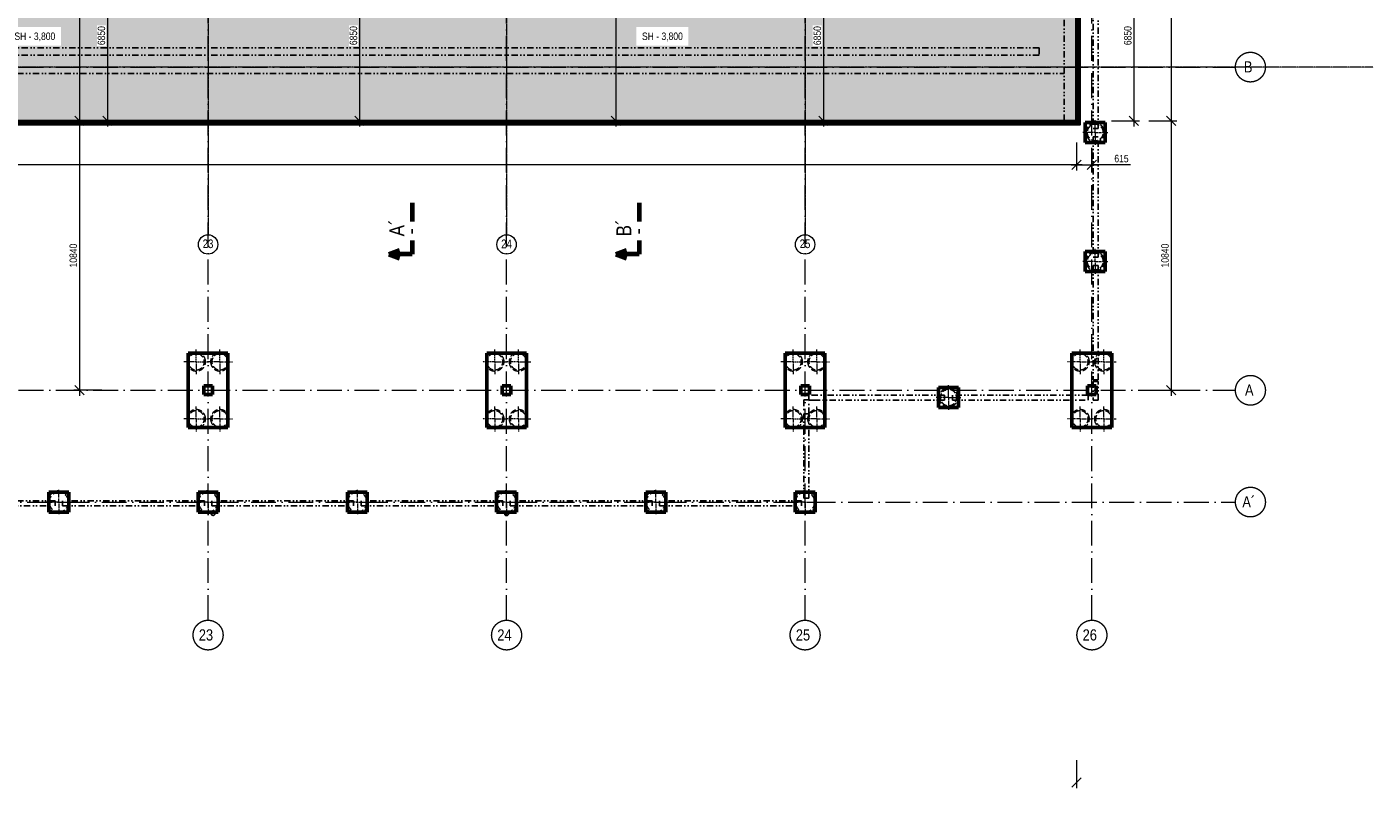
# Model space of a CAD drawing. Header units: millimetres. Extents: x -2694 to 670324, y -147023 to 76385.
# Tile 20 of 51: x 246357 to 300474, y -8250 to 22367. Entities that reach past the tile are written whole.
import ezdxf

# ---------------------------------------------------------------- set-up
doc = ezdxf.new("R2010")
doc.units = ezdxf.units.MM
doc.header["$LTSCALE"] = 10
for name, pattern in [('A_CARA_07', [7, 5, -2]), ('Cerchovana 2x', [0.5, 0.3, -0.1, 0, -0.1]), ('DASHDOT', [25.4, 12.7, -6.35, 0, -6.35]), ('DIVIDE', [31.75, 12.7, -6.35, 0, -6.35, 0, -6.35]), ('Teckovana', [0.06, 0, -0.06]), ('Čerchovaná 20mm', [3000, 2000, -500, 0, -500])]:
    doc.linetypes.add(name, pattern=pattern)
doc.layers.get('0').update_dxf_attribs({"lineweight": 20})
doc.layers.get('Defpoints').update_dxf_attribs({"lineweight": 20})
for name, color, linetype, lineweight in [('_A_OSY_HPFM', 253, 'DASHDOT', 13), ('A_KOTY', 7, 'Continuous', 13), ('A_REZY', 230, 'DASHDOT', 70), ('CA_NEVHRA', 43, 'A_CARA_07', 20), ('CA_POHHRA25', 7, 'Continuous', 20), ('CA_REZY', 1, 'Continuous', 40), ('CA_ZAKLADY25', 43, 'Continuous', 20)]:
    doc.layers.add(name, color=color, linetype=linetype, lineweight=lineweight)
doc.layers.add('A_SRAFY_ZB', color=7, linetype='Continuous', lineweight=13, true_color=0xc8c8c8, transparency=0.3)
doc.layers.add('B_PUD_ZAKLAD_TENKA_PODKLADNI_BETON_A_H.I.', color=7, linetype='Continuous', lineweight=30, true_color=0x05ff44)
doc.layers.add('B_PUD_ZAKLAD_TUCNA_ZAKLAD_SPARA', color=7, linetype='Continuous', lineweight=40, true_color=0xff054b)
doc.layers.add('Rastr', color=252, linetype='Teckovana', lineweight=20, plot=False)
doc.layers.add('Standard', color=131, linetype='Continuous', lineweight=20, transparency=0.25)
doc.styles.add('ARIAL', font='arial.ttf')
doc.styles.add('KÓTY', font='ARIALN.TTF')
doc.dimstyles.new('INPROS - 150', dxfattribs={"dimscale": 150, "dimtxt": 2, "dimasz": 2.5, "dimexe": 1.5, "dimexo": 2, "dimtad": 1, "dimdec": 0, "dimrnd": 5, "dimtxsty": 'KÓTY', "dimblk": 'OBLIQUE', "dimcen": 2.5, "dimdle": 1.5, "dimadec": 0, "dimazin": 0, "dimtfac": 1, "dimtdec": 0, "dimtmove": 2, "dimatfit": 3, "dimldrblk": 'OBLIQUE', "dimfxl": 6, "dimfxlon": 1, "dimtfill": 1, "dimlwd": -1, "dimlwe": -1, "dimarcsym": 0})

# ---------------------------------------------------------------- blocks, each defined once
blk = doc.blocks.new('OSY_HPFM')
at = {"layer": '_A_OSY_HPFM', "color": 7, "linetype": 'Čerchovaná 20mm', "lineweight": 9, "ltscale": 0.05, "transparency": 33554641}
for p, q in [((253640, -1496), (253640, 75185)), ((265640, -1496), (265640, 75185)), ((277640, -1496), (277640, 75185)), ((289170, -1496), (289170, 75185)), ((-1494, 20750), (294943, 20750)), ((-1494, 7750), (294943, 7750)), ((202863, 3255), (294943, 3255))]:
    blk.add_line(p, q, dxfattribs=at)
at = {"layer": '_A_OSY_HPFM', "color": 7, "lineweight": 9, "ltscale": 100, "transparency": 33554641}
for centre in [(295543, 20750), (295543, 7750), (295543, 3255), (253640, -2096), (265640, -2096), (277640, -2096), (289170, -2096)]:
    blk.add_circle(centre, 600, dxfattribs=at)
at = {"layer": '_A_OSY_HPFM', "color": 7, "lineweight": 9, "ltscale": 0.05, "transparency": 33554641, "style": 'KÓTY'}
for s, p in [('B', (295279, 20535)), ('A', (295325, 7535)), ('A´', (295219, 3040)), ('23', (253268, -2314)), ('24', (265268, -2314)), ('25', (277268, -2314)), ('26', (288798, -2314))]:
    blk.add_text(s, height=450, dxfattribs=at).set_placement(p)
blk = doc.blocks.new('zaklady hpfm')
at = {"layer": 'CA_ZAKLADY25', "color": 8, "lineweight": 50, "true_color": 0x7b7b7b}
for p, q in [((288905, 18520), (288905, 17720)), ((289705, 18520), (288905, 18520)), ((288905, 18520), (289705, 18520)), ((288905, 17720), (288905, 18520)), ((289705, 17720), (289705, 18520)), ((289705, 18520), (289705, 17720)), ((288905, 17720), (289705, 17720)), ((289705, 17720), (288905, 17720)), ((288905, 13335), (288905, 12535)), ((289705, 13335), (288905, 13335)), ((288905, 13335), (289705, 13335)), ((288905, 12535), (288905, 13335)), ((289705, 12535), (289705, 13335)), ((289705, 13335), (289705, 12535)), ((288905, 12535), (289705, 12535)), ((289705, 12535), (288905, 12535)), ((254440, 9250), (252840, 9250)), ((252840, 9250), (252840, 6250)), ((252840, 6250), (252840, 9250)), ((252840, 9250), (254440, 9250)), ((254440, 6250), (254440, 9250)), ((254440, 9250), (254440, 6250)), ((266440, 9250), (264840, 9250)), ((264840, 9250), (264840, 6250)), ((264840, 6250), (264840, 9250)), ((264840, 9250), (266440, 9250)), ((266440, 6250), (266440, 9250)), ((266440, 9250), (266440, 6250)), ((278440, 9250), (276840, 9250)), ((276840, 9250), (276840, 6250)), ((276840, 6250), (276840, 9250)), ((276840, 9250), (278440, 9250)), ((278440, 6250), (278440, 9250)), ((278440, 9250), (278440, 6250)), ((289970, 9250), (288370, 9250)), ((288370, 9250), (288370, 6250)), ((288370, 6250), (288370, 9250)), ((288370, 9250), (289970, 9250)), ((289970, 6250), (289970, 9250)), ((289970, 9250), (289970, 6250)), ((253465, 7925), (253815, 7925)), ((253465, 7575), (253465, 7925)), ((253815, 7925), (253465, 7925)), ((253465, 7925), (253465, 7575)), ((253815, 7925), (253815, 7575)), ((253815, 7575), (253815, 7925)), ((265465, 7925), (265815, 7925)), ((265465, 7575), (265465, 7925)), ((265815, 7925), (265465, 7925)), ((265465, 7925), (265465, 7575)), ((265815, 7925), (265815, 7575)), ((265815, 7575), (265815, 7925)), ((277465, 7925), (277815, 7925)), ((277465, 7575), (277465, 7925)), ((277815, 7925), (277465, 7925)), ((277465, 7925), (277465, 7575)), ((277815, 7925), (277815, 7575)), ((277815, 7575), (277815, 7925)), ((283805, 7860), (283005, 7860)), ((283005, 7860), (283005, 7060)), ((283005, 7060), (283005, 7860)), ((283005, 7860), (283805, 7860)), ((283805, 7060), (283805, 7860)), ((283805, 7860), (283805, 7060)), ((288995, 7925), (289345, 7925)), ((288995, 7575), (288995, 7925)), ((289345, 7925), (288995, 7925)), ((288995, 7925), (288995, 7575)), ((289345, 7925), (289345, 7575)), ((289345, 7575), (289345, 7925)), ((253815, 7575), (253465, 7575)), ((253465, 7575), (253815, 7575)), ((265815, 7575), (265465, 7575)), ((265465, 7575), (265815, 7575)), ((277815, 7575), (277465, 7575)), ((277465, 7575), (277815, 7575)), ((283005, 7060), (283805, 7060)), ((283805, 7060), (283005, 7060)), ((289345, 7575), (288995, 7575)), ((288995, 7575), (289345, 7575)), ((252840, 6250), (254440, 6250)), ((254440, 6250), (252840, 6250)), ((264840, 6250), (266440, 6250)), ((266440, 6250), (264840, 6250)), ((276840, 6250), (278440, 6250)), ((278440, 6250), (276840, 6250)), ((288370, 6250), (289970, 6250)), ((289970, 6250), (288370, 6250)), ((248040, 3655), (247240, 3655)), ((247240, 3655), (247240, 2855)), ((247240, 2855), (247240, 3655)), ((247240, 3655), (248040, 3655)), ((248040, 2855), (248040, 3655)), ((248040, 3655), (248040, 2855)), ((254040, 3655), (253240, 3655)), ((253240, 3655), (253240, 2855)), ((253240, 2855), (253240, 3655)), ((253240, 3655), (254040, 3655)), ((254040, 2855), (254040, 3655)), ((254040, 3655), (254040, 2855)), ((260040, 3655), (259240, 3655)), ((259240, 3655), (259240, 2855)), ((259240, 2855), (259240, 3655)), ((259240, 3655), (260040, 3655)), ((260040, 2855), (260040, 3655)), ((260040, 3655), (260040, 2855)), ((266040, 3655), (265240, 3655)), ((265240, 3655), (265240, 2855)), ((265240, 2855), (265240, 3655)), ((265240, 3655), (266040, 3655)), ((266040, 3455), (266040, 3655)), ((266040, 3655), (266040, 3455)), ((266040, 3055), (266040, 3455)), ((266040, 3455), (266040, 3055)), ((272040, 3655), (271240, 3655)), ((271240, 3655), (271240, 3455)), ((271240, 3455), (271240, 3655)), ((271240, 3655), (272040, 3655)), ((271240, 3455), (271240, 3055)), ((271240, 3055), (271240, 3455)), ((272040, 2855), (272040, 3655)), ((272040, 3655), (272040, 2855)), ((278040, 3655), (277240, 3655)), ((277240, 3655), (277240, 2855)), ((277240, 2855), (277240, 3655)), ((277240, 3655), (278040, 3655)), ((278040, 2855), (278040, 3655)), ((278040, 3655), (278040, 2855)), ((247240, 2855), (248040, 2855)), ((248040, 2855), (247240, 2855)), ((253240, 2855), (254040, 2855)), ((254040, 2855), (253240, 2855)), ((259240, 2855), (260040, 2855)), ((260040, 2855), (259240, 2855)), ((265240, 2855), (266040, 2855)), ((266040, 2855), (265240, 2855)), ((266040, 2855), (266040, 3055)), ((266040, 3055), (266040, 2855)), ((271240, 3055), (271240, 2855)), ((271240, 2855), (271240, 3055)), ((271240, 2855), (272040, 2855)), ((272040, 2855), (271240, 2855)), ((277240, 2855), (278040, 2855)), ((278040, 2855), (277240, 2855))]:
    blk.add_line(p, q, dxfattribs=at)
blk = doc.blocks.new('PRAHY')
at = {"layer": 'CA_REZY', "color": 251, "linetype": 'DIVIDE', "lineweight": 25, "ltscale": 2, "true_color": 0x646464}
for p, q in [((289220, -172849), (289220, -177699)), ((289420, -177699), (289420, -172849)), ((289420, -177699), (289220, -177699)), ((289220, -178029), (289420, -178029)), ((289220, -178029), (289220, -182879)), ((289420, -182879), (289420, -178029)), ((289420, -182879), (289220, -182879)), ((289220, -183209), (289420, -183209)), ((289220, -183209), (289220, -187809)), ((289420, -187809), (289420, -183209)), ((289420, -187809), (289220, -187809)), ((289220, -187879), (289420, -187879)), ((289220, -187879), (289220, -188629)), ((289420, -188629), (289420, -187879)), ((277590, -188614), (277790, -188614)), ((277590, -188614), (277590, -189178)), ((277790, -188614), (277790, -188429)), ((283240, -188429), (277790, -188429)), ((277790, -188629), (277950, -188629)), ((277790, -189178), (277790, -188629)), ((277950, -188629), (277990, -188629)), ((277990, -188629), (283240, -188629)), ((283240, -188429), (283240, -188629)), ((283570, -188629), (283570, -188429)), ((289020, -188429), (283570, -188429)), ((283570, -188629), (289020, -188629)), ((289020, -188429), (289020, -188629)), ((289420, -188629), (289220, -188629)), ((277590, -189178), (277790, -189178)), ((277590, -192564), (277590, -189178)), ((277790, -189178), (277590, -189178)), ((277790, -189178), (277790, -192564)), ((277790, -192564), (277590, -192564)), ((247490, -192674), (241790, -192674)), ((241790, -192874), (247490, -192874)), ((247490, -192674), (247490, -192874)), ((247790, -192874), (247790, -192674)), ((253490, -192674), (247790, -192674)), ((247790, -192874), (253490, -192874)), ((253490, -192674), (253490, -192874)), ((253790, -192874), (253790, -192674)), ((259490, -192674), (253790, -192674)), ((253790, -192874), (259490, -192874)), ((259490, -192674), (259490, -192874)), ((259790, -192874), (259790, -192674)), ((265490, -192674), (259790, -192674)), ((259790, -192874), (265490, -192874)), ((265490, -192674), (265490, -192874)), ((265790, -192874), (265790, -192674)), ((271490, -192674), (265790, -192674)), ((265790, -192874), (271490, -192874)), ((271490, -192674), (271490, -192874)), ((271790, -192874), (271790, -192674)), ((277490, -192674), (271790, -192674)), ((271790, -192874), (277490, -192874)), ((277490, -192674), (277490, -192874))]:
    blk.add_line(p, q, dxfattribs=at)
for centre, start, end in [((253840, -193183), 90, 180), ((253840, -193183), 180, 0), ((253840, -193183), 0, 90), ((265640, -193193), 90, 180), ((265640, -193193), 180, 0), ((265640, -193193), 0, 90)]:
    blk.add_arc(centre, 75, start, end, dxfattribs=at)
blk = doc.blocks.new('rastr jirka netisk')
at = {"layer": 'Rastr', "linetype": 'Cerchovana 2x', "lineweight": 5, "transparency": 33554508}
for p, q in [((253640, 260892), (253640, 199255)), ((265640, 260892), (265640, 199255)), ((277640, 260892), (277640, 199255)), ((300474, 205998), (185603, 205998))]:
    blk.add_line(p, q, dxfattribs=at)
at = {"layer": 'Rastr', "linetype": 'Continuous', "lineweight": 5, "transparency": 33554508}
for centre in [(253640, 198865), (265640, 198865), (277640, 198865)]:
    blk.add_circle(centre, 390, dxfattribs=at)
at = {"layer": 'Rastr', "linetype": 'Continuous', "lineweight": 5, "transparency": 33554508, "char_height": 350, "width": 573.72, "attachment_point": 7, "style": 'ARIAL'}
for s, insert in [('\\W0.79;23', (253423, 198713)), ('\\W0.79;24', (265423, 198713)), ('\\W0.79;25', (277423, 198713))]:
    blk.add_mtext(s, dxfattribs=dict(at, insert=insert))
blk = doc.blocks.new('PILOTY')
at = {"layer": 'CA_NEVHRA', "color": 8, "true_color": 0x7b7b7b}
for p, q in [((289305, -183400), (289305, -183075)), ((289305, -183575), (289305, -183400)), ((289130, -183575), (288805, -183575)), ((289305, -183575), (289130, -183575)), ((289305, -183575), (289305, -183750)), ((289305, -183575), (289480, -183575)), ((289305, -183750), (289305, -184075)), ((289480, -183575), (289805, -183575)), ((289305, -188585), (289305, -188260)), ((289130, -188760), (288805, -188760)), ((289305, -188760), (289130, -188760)), ((289305, -188760), (289305, -188585)), ((289305, -188760), (289305, -188935)), ((289305, -188760), (289480, -188760)), ((289480, -188760), (289805, -188760)), ((289305, -188935), (289305, -189260)), ((253165, -192795), (253165, -192295)), ((254115, -192795), (254115, -192295)), ((265165, -192795), (265165, -192295)), ((266115, -192795), (266115, -192295)), ((277165, -192795), (277165, -192295)), ((278115, -192795), (278115, -192295)), ((288695, -192795), (288695, -192295)), ((289645, -192795), (289645, -192295)), ((253165, -192795), (252665, -192795)), ((253165, -192795), (253165, -193045)), ((253165, -192795), (253665, -192795)), ((253165, -193045), (253165, -193295)), ((254115, -192795), (253615, -192795)), ((254115, -192795), (254115, -193045)), ((254115, -192795), (254615, -192795)), ((254115, -193045), (254115, -193295)), ((265165, -192795), (264665, -192795)), ((265165, -192795), (265165, -193045)), ((265165, -192795), (265665, -192795)), ((265165, -193045), (265165, -193295)), ((266115, -192795), (265615, -192795)), ((266115, -192795), (266115, -193045)), ((266115, -192795), (266615, -192795)), ((266115, -193045), (266115, -193295)), ((277165, -192795), (276665, -192795)), ((277165, -192795), (277165, -193045)), ((277165, -192795), (277665, -192795)), ((277165, -193045), (277165, -193295)), ((278115, -192795), (277615, -192795)), ((278115, -192795), (278115, -193045)), ((278115, -192795), (278615, -192795)), ((278115, -193045), (278115, -193295)), ((288695, -192795), (288195, -192795)), ((288695, -192795), (288695, -193045)), ((288695, -192795), (289195, -192795)), ((288695, -193045), (288695, -193295)), ((289645, -192795), (289145, -192795)), ((289645, -192795), (289645, -193045)), ((289645, -192795), (290145, -192795)), ((289645, -193045), (289645, -193295)), ((283405, -194060), (283405, -193735)), ((283227, -194235), (282905, -194235)), ((283405, -194235), (283227, -194235)), ((283405, -194235), (283405, -194060)), ((283405, -194235), (283405, -194410)), ((283405, -194235), (283577, -194235)), ((283577, -194235), (283905, -194235)), ((253165, -194845), (253165, -194595)), ((254115, -194845), (254115, -194595)), ((265165, -194845), (265165, -194595)), ((266115, -194845), (266115, -194595)), ((277165, -194845), (277165, -194595)), ((278115, -194845), (278115, -194595)), ((283405, -194410), (283405, -194735)), ((288695, -194845), (288695, -194595)), ((289645, -194845), (289645, -194595)), ((253165, -195095), (252665, -195095)), ((253165, -195095), (253165, -194845)), ((253165, -195095), (253665, -195095)), ((253165, -195095), (253165, -195595)), ((254115, -195095), (253615, -195095)), ((254115, -195095), (254115, -194845)), ((254115, -195095), (254115, -195595)), ((254115, -195095), (254615, -195095)), ((265165, -195095), (264665, -195095)), ((265165, -195095), (265165, -194845)), ((265165, -195095), (265665, -195095)), ((265165, -195095), (265165, -195595)), ((266115, -195095), (265615, -195095)), ((266115, -195095), (266115, -194845)), ((266115, -195095), (266115, -195595)), ((266115, -195095), (266615, -195095)), ((277165, -195095), (276665, -195095)), ((277165, -195095), (277165, -194845)), ((277165, -195095), (277665, -195095)), ((277165, -195095), (277165, -195595)), ((278115, -195095), (277615, -195095)), ((278115, -195095), (278115, -194845)), ((278115, -195095), (278115, -195595)), ((278115, -195095), (278615, -195095)), ((288695, -195095), (288195, -195095)), ((288695, -195095), (288695, -194845)), ((288695, -195095), (289195, -195095)), ((288695, -195095), (288695, -195595)), ((289645, -195095), (289145, -195095)), ((289645, -195095), (289645, -194845)), ((289645, -195095), (289645, -195595)), ((289645, -195095), (290145, -195095)), ((247640, -198140), (247640, -197940)), ((253640, -198140), (253640, -197940)), ((259640, -198140), (259640, -197940)), ((265640, -198140), (265640, -197940)), ((271640, -198140), (271640, -197940)), ((277640, -198140), (277640, -197940)), ((247440, -198440), (247140, -198440)), ((247640, -198440), (247440, -198440)), ((247640, -198440), (247640, -198140)), ((247640, -198440), (247640, -198740)), ((247640, -198440), (247840, -198440)), ((247840, -198440), (248140, -198440)), ((253440, -198440), (253140, -198440)), ((253640, -198440), (253440, -198440)), ((253640, -198440), (253640, -198140)), ((253640, -198440), (253640, -198740)), ((253640, -198440), (253840, -198440)), ((253840, -198440), (254140, -198440)), ((259440, -198440), (259140, -198440)), ((259640, -198440), (259440, -198440)), ((259640, -198440), (259640, -198140)), ((259640, -198440), (259640, -198740)), ((259640, -198440), (259840, -198440)), ((259840, -198440), (260140, -198440)), ((265440, -198440), (265140, -198440)), ((265640, -198440), (265440, -198440)), ((265640, -198440), (265640, -198140)), ((265640, -198440), (265640, -198740)), ((265640, -198440), (265840, -198440)), ((265840, -198440), (266140, -198440)), ((271440, -198440), (271140, -198440)), ((271640, -198440), (271440, -198440)), ((271640, -198440), (271640, -198140)), ((271640, -198440), (271640, -198740)), ((271640, -198440), (271840, -198440)), ((271840, -198440), (272140, -198440)), ((277440, -198440), (277140, -198440)), ((277640, -198440), (277440, -198440)), ((277640, -198440), (277640, -198140)), ((277640, -198440), (277640, -198740)), ((277640, -198440), (277840, -198440)), ((277840, -198440), (278140, -198440)), ((247640, -198740), (247640, -198940)), ((253640, -198740), (253640, -198940)), ((259640, -198740), (259640, -198940)), ((265640, -198740), (265640, -198940)), ((271640, -198740), (271640, -198940)), ((277640, -198740), (277640, -198940))]:
    blk.add_line(p, q, dxfattribs=at)
at = {"layer": 'CA_NEVHRA', "color": 8, "ltscale": 5, "true_color": 0x7b7b7b}
for centre, radius, start, end in [((289305, -183575), 375, 90, 270), ((289305, -183575), 375, 90, 270), ((289305, -183575), 325, 0, 180), ((289305, -183575), 325, 0, 180), ((289305, -183575), 375, 270, 90), ((289305, -183575), 375, 270, 90), ((289305, -183575), 325, 180, 0), ((289305, -183575), 325, 180, 0), ((289305, -188760), 375, 90, 270), ((289305, -188760), 375, 90, 270), ((289305, -188760), 325, 0, 180), ((289305, -188760), 325, 0, 180), ((289305, -188760), 325, 180, 0), ((289305, -188760), 325, 180, 0), ((289305, -188760), 375, 270, 90), ((289305, -188760), 375, 270, 90), ((253165, -192795), 375, 0, 180), ((253165, -192795), 375, 0, 180), ((253165, -192795), 325, 90, 270), ((253165, -192795), 325, 90, 270), ((253165, -192795), 325, 270, 90), ((253165, -192795), 325, 270, 90), ((254115, -192795), 375, 0, 180), ((254115, -192795), 375, 0, 180), ((254115, -192795), 325, 90, 270), ((254115, -192795), 325, 90, 270), ((254115, -192795), 325, 270, 90), ((254115, -192795), 325, 270, 90), ((265165, -192795), 375, 0, 180), ((265165, -192795), 375, 0, 180), ((265165, -192795), 325, 90, 270), ((265165, -192795), 325, 90, 270), ((265165, -192795), 325, 270, 90), ((265165, -192795), 325, 270, 90), ((266115, -192795), 375, 0, 180), ((266115, -192795), 375, 0, 180), ((266115, -192795), 325, 90, 270), ((266115, -192795), 325, 90, 270), ((266115, -192795), 325, 270, 90), ((266115, -192795), 325, 270, 90), ((277165, -192795), 375, 0, 180), ((277165, -192795), 375, 0, 180), ((277165, -192795), 325, 90, 270), ((277165, -192795), 325, 90, 270), ((277165, -192795), 325, 270, 90), ((277165, -192795), 325, 270, 90), ((278115, -192795), 375, 0, 180), ((278115, -192795), 375, 0, 180), ((278115, -192795), 325, 90, 270), ((278115, -192795), 325, 90, 270), ((278115, -192795), 325, 270, 90), ((278115, -192795), 325, 270, 90), ((288695, -192795), 375, 0, 180), ((288695, -192795), 375, 0, 180), ((288695, -192795), 325, 90, 270), ((288695, -192795), 325, 90, 270), ((288695, -192795), 325, 270, 90), ((288695, -192795), 325, 270, 90), ((289645, -192795), 375, 0, 180), ((289645, -192795), 375, 0, 180), ((289645, -192795), 325, 90, 270), ((289645, -192795), 325, 90, 270), ((289645, -192795), 325, 270, 90), ((289645, -192795), 325, 270, 90), ((253165, -192795), 375, 180, 0), ((253165, -192795), 375, 180, 0), ((254115, -192795), 375, 180, 0), ((254115, -192795), 375, 180, 0), ((265165, -192795), 375, 180, 0), ((265165, -192795), 375, 180, 0), ((266115, -192795), 375, 180, 0), ((266115, -192795), 375, 180, 0), ((277165, -192795), 375, 180, 0), ((277165, -192795), 375, 180, 0), ((278115, -192795), 375, 180, 0), ((278115, -192795), 375, 180, 0), ((288695, -192795), 375, 180, 0), ((288695, -192795), 375, 180, 0), ((289645, -192795), 375, 180, 0), ((289645, -192795), 375, 180, 0), ((283405, -194235), 375, 0, 180), ((283405, -194235), 375, 0, 180), ((283405, -194235), 375, 180, 0), ((283405, -194235), 375, 180, 0), ((283405, -194235), 325, 90, 270), ((283405, -194235), 325, 90, 270), ((283405, -194235), 325, 270, 90), ((283405, -194235), 325, 270, 90), ((253165, -195095), 375, 0, 180), ((253165, -195095), 375, 0, 180), ((253165, -195095), 325, 90, 270), ((253165, -195095), 325, 90, 270), ((253165, -195095), 325, 270, 90), ((253165, -195095), 325, 270, 90), ((254115, -195095), 375, 0, 180), ((254115, -195095), 375, 0, 180), ((254115, -195095), 325, 90, 270), ((254115, -195095), 325, 90, 270), ((254115, -195095), 325, 270, 90), ((254115, -195095), 325, 270, 90), ((265165, -195095), 375, 0, 180), ((265165, -195095), 375, 0, 180), ((265165, -195095), 325, 90, 270), ((265165, -195095), 325, 90, 270), ((265165, -195095), 325, 270, 90), ((265165, -195095), 325, 270, 90), ((266115, -195095), 375, 0, 180), ((266115, -195095), 375, 0, 180), ((266115, -195095), 325, 90, 270), ((266115, -195095), 325, 90, 270), ((266115, -195095), 325, 270, 90), ((266115, -195095), 325, 270, 90), ((277165, -195095), 375, 0, 180), ((277165, -195095), 375, 0, 180), ((277165, -195095), 325, 90, 270), ((277165, -195095), 325, 90, 270), ((277165, -195095), 325, 270, 90), ((277165, -195095), 325, 270, 90), ((278115, -195095), 375, 0, 180), ((278115, -195095), 375, 0, 180), ((278115, -195095), 325, 90, 270), ((278115, -195095), 325, 90, 270), ((278115, -195095), 325, 270, 90), ((278115, -195095), 325, 270, 90), ((288695, -195095), 375, 0, 180), ((288695, -195095), 375, 0, 180), ((288695, -195095), 325, 90, 270), ((288695, -195095), 325, 90, 270), ((288695, -195095), 325, 270, 90), ((288695, -195095), 325, 270, 90), ((289645, -195095), 375, 0, 180), ((289645, -195095), 375, 0, 180), ((289645, -195095), 325, 90, 270), ((289645, -195095), 325, 90, 270), ((289645, -195095), 325, 270, 90), ((289645, -195095), 325, 270, 90), ((253165, -195095), 375, 180, 0), ((253165, -195095), 375, 180, 0), ((254115, -195095), 375, 180, 0), ((254115, -195095), 375, 180, 0), ((265165, -195095), 375, 180, 0), ((265165, -195095), 375, 180, 0), ((266115, -195095), 375, 180, 0), ((266115, -195095), 375, 180, 0), ((277165, -195095), 375, 180, 0), ((277165, -195095), 375, 180, 0), ((278115, -195095), 375, 180, 0), ((278115, -195095), 375, 180, 0), ((288695, -195095), 375, 180, 0), ((288695, -195095), 375, 180, 0), ((289645, -195095), 375, 180, 0), ((289645, -195095), 375, 180, 0), ((247640, -198440), 450, 0, 180), ((247640, -198440), 450, 0, 180), ((247640, -198440), 390, 90, 270), ((247640, -198440), 390, 90, 270), ((247640, -198440), 390, 270, 90), ((247640, -198440), 390, 270, 90), ((253640, -198440), 450, 0, 180), ((253640, -198440), 450, 0, 180), ((253640, -198440), 390, 90, 270), ((253640, -198440), 390, 90, 270), ((253640, -198440), 390, 270, 90), ((253640, -198440), 390, 270, 90), ((259640, -198440), 450, 0, 180), ((259640, -198440), 450, 0, 180), ((259640, -198440), 390, 90, 270), ((259640, -198440), 390, 90, 270), ((259640, -198440), 390, 270, 90), ((259640, -198440), 390, 270, 90), ((265640, -198440), 450, 0, 180), ((265640, -198440), 450, 0, 180), ((265640, -198440), 390, 90, 270), ((265640, -198440), 390, 90, 270), ((265640, -198440), 390, 270, 90), ((265640, -198440), 390, 270, 90), ((271640, -198440), 450, 0, 180), ((271640, -198440), 450, 0, 180), ((271640, -198440), 390, 90, 270), ((271640, -198440), 390, 90, 270), ((271640, -198440), 390, 270, 90), ((271640, -198440), 390, 270, 90), ((277640, -198440), 450, 0, 180), ((277640, -198440), 450, 0, 180), ((277640, -198440), 390, 90, 270), ((277640, -198440), 390, 90, 270), ((277640, -198440), 390, 270, 90), ((277640, -198440), 390, 270, 90), ((247640, -198440), 450, 180, 0), ((247640, -198440), 450, 180, 0), ((253640, -198440), 450, 180, 0), ((253640, -198440), 450, 180, 0), ((259640, -198440), 450, 180, 0), ((259640, -198440), 450, 180, 0), ((265640, -198440), 450, 180, 0), ((265640, -198440), 450, 180, 0), ((271640, -198440), 450, 180, 0), ((271640, -198440), 450, 180, 0), ((277640, -198440), 450, 180, 0), ((277640, -198440), 450, 180, 0)]:
    blk.add_arc(centre, radius, start, end, dxfattribs=at)
blk = doc.blocks.new('tvar betonu')
at = {"layer": 'Standard', "color": 13, "linetype": 'DIVIDE', "lineweight": 25, "ltscale": 2, "true_color": 0xff5252, "transparency": 33554687}
for p, q in [((288055, 18591), (288055, 23741)), ((288555, 23741), (288555, 18591)), ((287051, 21527), (193605, 21527)), ((287051, 21227), (193605, 21227)), ((287051, 21527), (287051, 21227)), ((192605, 20491), (288055, 20491)), ((288055, 18591), (192605, 18591)), ((288555, 18591), (288055, 18591))]:
    blk.add_line(p, q, dxfattribs=at)
blk = doc.blocks.new('_Oblique')
at = {"color": 0, "linetype": 'ByBlock', "lineweight": -2}
blk.add_line((-0.5, -0.5), (0.5, 0.5), dxfattribs=at)
blk = doc.blocks.new('*D70')
at = {"layer": 'A_KOTY', "color": 0, "transparency": 16777216}
for p, q in [((189787, 17722), (189787, 16597)), ((288555, 17722), (288555, 16597)), ((288780, 16822), (189562, 16822))]:
    blk.add_line(p, q, dxfattribs=at)
at = {"layer": 'Defpoints', "color": 0, "transparency": 16777216}
for p in [(189787, 18591), (288555, 18591), (189787, 16822)]:
    blk.add_point(p, dxfattribs=at)
at = {"layer": 'A_KOTY', "color": 0, "transparency": 16777216, "xscale": 375, "yscale": 375, "zscale": 375, "rotation": 180}
blk.add_blockref('_Oblique', (189787, 16822), dxfattribs=at)
at = {"layer": 'A_KOTY', "color": 0, "transparency": 16777216, "xscale": 375, "yscale": 375, "zscale": 375}
blk.add_blockref('_Oblique', (288555, 16822), dxfattribs=at)
at = {"layer": 'A_KOTY', "color": 0, "transparency": 16777216, "insert": (239171, 17069), "char_height": 300, "attachment_point": 5, "style": 'KÓTY', "bg_fill": 3, "box_fill_scale": 1.1, "bg_fill_color": 256, "bg_fill_true_color": 13158600, "bg_fill_transparency": 0}
blk.add_mtext('98770', dxfattribs=at)
blk = doc.blocks.new('*D116')
at = {"layer": 'A_KOTY', "color": 0, "transparency": 16777216}
for p, q in [((288555, 17722), (288555, 16597)), ((289170, 17420), (289170, 16597)), ((288330, 16822), (289395, 16822)), ((290726, 16822), (289170, 16822))]:
    blk.add_line(p, q, dxfattribs=at)
at = {"layer": 'Defpoints', "color": 0, "transparency": 16777216}
for p in [(288555, 18591), (289170, 17720), (289170, 16822)]:
    blk.add_point(p, dxfattribs=at)
at = {"layer": 'A_KOTY', "color": 0, "transparency": 16777216, "xscale": 375, "yscale": 375, "zscale": 375, "rotation": 180}
blk.add_blockref('_Oblique', (288555, 16822), dxfattribs=at)
at = {"layer": 'A_KOTY', "color": 0, "transparency": 16777216, "xscale": 375, "yscale": 375, "zscale": 375}
blk.add_blockref('_Oblique', (289170, 16822), dxfattribs=at)
at = {"layer": 'A_KOTY', "color": 0, "transparency": 16777216, "insert": (290359, 17069), "char_height": 300, "attachment_point": 5, "style": 'KÓTY', "bg_fill": 3, "box_fill_scale": 1.1, "bg_fill_color": 256, "bg_fill_true_color": 13158600, "bg_fill_transparency": 0}
blk.add_mtext('615', dxfattribs=at)
blk = doc.blocks.new('*D124')
at = {"layer": 'A_KOTY', "color": 0, "transparency": 16777216}
for p, q in [((250498, 25441), (249373, 25441)), ((249598, 25666), (249598, 18366)), ((250498, 18591), (249373, 18591))]:
    blk.add_line(p, q, dxfattribs=at)
at = {"layer": 'Defpoints', "color": 0, "transparency": 16777216}
for p in [(252489, 25441), (249598, 18591), (253640, 18591)]:
    blk.add_point(p, dxfattribs=at)
at = {"layer": 'A_KOTY', "color": 0, "transparency": 16777216, "xscale": 375, "yscale": 375, "zscale": 375}
for p, rotation in [((249598, 25441), 90), ((249598, 18591), 270)]:
    blk.add_blockref('_Oblique', p, dxfattribs=dict(at, rotation=rotation))
at = {"layer": 'A_KOTY', "color": 0, "transparency": 16777216, "insert": (249352, 22016), "char_height": 300, "attachment_point": 5, "rotation": 90, "style": 'KÓTY', "bg_fill": 3, "box_fill_scale": 1.1, "bg_fill_color": 256, "bg_fill_true_color": 13158600, "bg_fill_transparency": 0}
blk.add_mtext('6850', dxfattribs=at)
blk = doc.blocks.new('*D131')
at = {"layer": 'A_KOTY', "color": 0, "transparency": 16777216}
for p, q in [((277480, 25441), (278605, 25441)), ((278380, 25666), (278380, 18366)), ((277940, 18591), (278605, 18591))]:
    blk.add_line(p, q, dxfattribs=at)
at = {"layer": 'Defpoints', "color": 0, "transparency": 16777216}
for p in [(276486, 25441), (277640, 18591), (278380, 18591)]:
    blk.add_point(p, dxfattribs=at)
at = {"layer": 'A_KOTY', "color": 0, "transparency": 16777216, "xscale": 375, "yscale": 375, "zscale": 375}
for p, rotation in [((278380, 25441), 90), ((278380, 18591), 270)]:
    blk.add_blockref('_Oblique', p, dxfattribs=dict(at, rotation=rotation))
at = {"layer": 'A_KOTY', "color": 0, "transparency": 16777216, "insert": (278133, 22016), "char_height": 300, "attachment_point": 5, "rotation": 90, "style": 'KÓTY', "bg_fill": 3, "box_fill_scale": 1.1, "bg_fill_color": 256, "bg_fill_true_color": 13158600, "bg_fill_transparency": 0}
blk.add_mtext('6850', dxfattribs=at)
blk = doc.blocks.new('*D144')
at = {"layer": 'A_KOTY', "color": 0, "transparency": 16777216}
for p, q in [((289959, 25441), (291084, 25441)), ((290859, 25666), (290859, 18366)), ((289959, 18591), (291084, 18591))]:
    blk.add_line(p, q, dxfattribs=at)
at = {"layer": 'Defpoints', "color": 0, "transparency": 16777216}
for p in [(288555, 25441), (288555, 18591), (290859, 18591)]:
    blk.add_point(p, dxfattribs=at)
at = {"layer": 'A_KOTY', "color": 0, "transparency": 16777216, "xscale": 375, "yscale": 375, "zscale": 375}
for p, rotation in [((290859, 25441), 90), ((290859, 18591), 270)]:
    blk.add_blockref('_Oblique', p, dxfattribs=dict(at, rotation=rotation))
at = {"layer": 'A_KOTY', "color": 0, "transparency": 16777216, "insert": (290613, 22016), "char_height": 300, "attachment_point": 5, "rotation": 90, "style": 'KÓTY', "bg_fill": 3, "box_fill_scale": 1.1, "bg_fill_color": 256, "bg_fill_true_color": 13158600, "bg_fill_transparency": 0}
blk.add_mtext('6850', dxfattribs=at)
blk = doc.blocks.new('*D145')
at = {"layer": 'A_KOTY', "color": 0, "transparency": 16777216}
for p, q in [((291457, 18591), (292582, 18591)), ((292357, 18816), (292357, 7525)), ((291457, 7750), (292582, 7750))]:
    blk.add_line(p, q, dxfattribs=at)
at = {"layer": 'Defpoints', "color": 0, "transparency": 16777216}
for p in [(288555, 18591), (290859, 7750), (292357, 7750)]:
    blk.add_point(p, dxfattribs=at)
at = {"layer": 'A_KOTY', "color": 0, "transparency": 16777216, "xscale": 375, "yscale": 375, "zscale": 375}
for p, rotation in [((292357, 18591), 90), ((292357, 7750), 270)]:
    blk.add_blockref('_Oblique', p, dxfattribs=dict(at, rotation=rotation))
at = {"layer": 'A_KOTY', "color": 0, "transparency": 16777216, "insert": (292110, 13170), "char_height": 300, "attachment_point": 5, "rotation": 90, "style": 'KÓTY', "bg_fill": 3, "box_fill_scale": 1.1, "bg_fill_color": 256, "bg_fill_true_color": 13158600, "bg_fill_transparency": 0}
blk.add_mtext('10840', dxfattribs=at)
blk = doc.blocks.new('*D150')
at = {"layer": 'A_KOTY', "color": 0, "transparency": 16777216}
for p, q in [((269599, 32640), (270254, 32640)), ((270029, 32865), (270029, 18366)), ((270121, 18591), (269804, 18591))]:
    blk.add_line(p, q, dxfattribs=at)
at = {"layer": 'Defpoints', "color": 0, "transparency": 16777216}
for p in [(269299, 32640), (270029, 18591), (270421, 18591)]:
    blk.add_point(p, dxfattribs=at)
at = {"layer": 'A_KOTY', "color": 0, "transparency": 16777216, "xscale": 375, "yscale": 375, "zscale": 375}
for p, rotation in [((270029, 32640), 90), ((270029, 18591), 270)]:
    blk.add_blockref('_Oblique', p, dxfattribs=dict(at, rotation=rotation))
at = {"layer": 'A_KOTY', "color": 0, "transparency": 16777216, "insert": (269782, 25615), "char_height": 300, "attachment_point": 5, "rotation": 90, "style": 'KÓTY', "bg_fill": 3, "box_fill_scale": 1.1, "bg_fill_color": 256, "bg_fill_true_color": 13158600, "bg_fill_transparency": 0}
blk.add_mtext('14050', dxfattribs=at)
blk = doc.blocks.new('*D195')
at = {"layer": 'A_KOTY', "color": 0, "transparency": 16777216}
for p, q in [((260631, 25441), (259506, 25441)), ((259731, 25666), (259731, 18366)), ((260631, 18591), (259506, 18591))]:
    blk.add_line(p, q, dxfattribs=at)
at = {"layer": 'Defpoints', "color": 0, "lineweight": 100, "transparency": 16777216}
for p in [(263590, 25441), (259731, 18591), (265640, 18591)]:
    blk.add_point(p, dxfattribs=at)
at = {"layer": 'A_KOTY', "color": 0, "transparency": 16777216, "xscale": 375, "yscale": 375, "zscale": 375}
for p, rotation in [((259731, 25441), 90), ((259731, 18591), 270)]:
    blk.add_blockref('_Oblique', p, dxfattribs=dict(at, rotation=rotation))
at = {"layer": 'A_KOTY', "color": 0, "transparency": 16777216, "insert": (259484, 22016), "char_height": 300, "attachment_point": 5, "rotation": 90, "style": 'KÓTY', "bg_fill": 3, "box_fill_scale": 1.1, "bg_fill_color": 256, "bg_fill_true_color": 13158600, "bg_fill_transparency": 0}
blk.add_mtext('6850', dxfattribs=at)
blk = doc.blocks.new('*D236')
at = {"layer": 'A_KOTY', "color": 0, "transparency": 16777216}
for p, q in [((291457, 59620), (292582, 59620)), ((292357, 59845), (292357, 18366)), ((291457, 18591), (292582, 18591))]:
    blk.add_line(p, q, dxfattribs=at)
at = {"layer": 'Defpoints', "color": 0, "transparency": 16777216}
for p in [(287899, 59620), (290859, 18591), (292357, 18591)]:
    blk.add_point(p, dxfattribs=at)
at = {"layer": 'A_KOTY', "color": 0, "transparency": 16777216, "xscale": 375, "yscale": 375, "zscale": 375}
for p, rotation in [((292357, 59620), 90), ((292357, 18591), 270)]:
    blk.add_blockref('_Oblique', p, dxfattribs=dict(at, rotation=rotation))
at = {"layer": 'A_KOTY', "color": 0, "transparency": 16777216, "insert": (292110, 39105), "char_height": 300, "attachment_point": 5, "rotation": 90, "style": 'KÓTY', "bg_fill": 3, "box_fill_scale": 1.1, "bg_fill_color": 256, "bg_fill_true_color": 13158600, "bg_fill_transparency": 0}
blk.add_mtext('41030', dxfattribs=at)
blk = doc.blocks.new('*D237')
at = {"layer": 'A_KOTY', "color": 0, "transparency": 16777216}
for p, q in [((249299, 53340), (248245, 53340)), ((248470, 53565), (248470, 18366)), ((249299, 18591), (248245, 18591))]:
    blk.add_line(p, q, dxfattribs=at)
at = {"layer": 'Defpoints', "color": 0, "transparency": 16777216}
for p in [(249599, 53340), (248470, 18591), (249599, 18591)]:
    blk.add_point(p, dxfattribs=at)
at = {"layer": 'A_KOTY', "color": 0, "transparency": 16777216, "xscale": 375, "yscale": 375, "zscale": 375}
for p, rotation in [((248470, 53340), 90), ((248470, 18591), 270)]:
    blk.add_blockref('_Oblique', p, dxfattribs=dict(at, rotation=rotation))
at = {"layer": 'A_KOTY', "color": 0, "transparency": 16777216, "insert": (248223, 35965), "char_height": 300, "attachment_point": 5, "rotation": 90, "style": 'KÓTY', "bg_fill": 3, "box_fill_scale": 1.1, "bg_fill_color": 256, "bg_fill_true_color": 13158600, "bg_fill_transparency": 0}
blk.add_mtext('34750', dxfattribs=at)
blk = doc.blocks.new('*D238')
at = {"layer": 'A_KOTY', "color": 0, "transparency": 16777216}
for p, q in [((249299, 18591), (248245, 18591)), ((248470, 18816), (248470, 7525)), ((249370, 7750), (248245, 7750))]:
    blk.add_line(p, q, dxfattribs=at)
at = {"layer": 'Defpoints', "color": 0, "transparency": 16777216}
for p in [(249599, 18591), (248470, 7750), (252840, 7750)]:
    blk.add_point(p, dxfattribs=at)
at = {"layer": 'A_KOTY', "color": 0, "transparency": 16777216, "xscale": 375, "yscale": 375, "zscale": 375}
for p, rotation in [((248470, 18591), 90), ((248470, 7750), 270)]:
    blk.add_blockref('_Oblique', p, dxfattribs=dict(at, rotation=rotation))
at = {"layer": 'A_KOTY', "color": 0, "transparency": 16777216, "insert": (248223, 13170), "char_height": 300, "attachment_point": 5, "rotation": 90, "style": 'KÓTY', "bg_fill": 3, "box_fill_scale": 1.1, "bg_fill_color": 256, "bg_fill_true_color": 13158600, "bg_fill_transparency": 0}
blk.add_mtext('10840', dxfattribs=at)

msp = doc.modelspace()

# ---------------------------------------------------------------- hatches: boundary and pattern name
at = {"layer": 'A_SRAFY_ZB', "linetype": 'Continuous', "lineweight": -3}
msp.add_hatch(color=256, dxfattribs=at).paths.add_polyline_path([(288555, 25440.8), (276488.6, 25440.8), (276488.6, 26889.9), (276488.6, 29840), (276490.9, 32640), (266790, 32640), (266790, 29840.8), (266788.4, 26290), (263590.5, 26290.8), (263590.5, 25440.8), (252488.6, 25440.8), (252488.6, 32390), (242790, 32389.1), (242790, 26289.1), (239740, 26290.8), (239740, 25440.8), (228486.2, 25474.4), (228488.6, 26290.8), (228490, 29840), (228488.6, 32390.8), (218790, 32390.8), (218790, 29840.8), (218787.5, 26290.8), (214836.5, 26290.8), (214836.5, 25440.8), (203336.5, 25440.8), (203340, 26590.3), (203340, 30390.3), (203336.5, 32391.6), (193638, 32390.8), (193638, 26290.8), (189786.5, 26290.8), (189786.5, 23740.8), (192105, 23740.8), (192105, 18590.8), (288555, 18590.8)])

# ---------------------------------------------------------------- linework, layer by layer
at = {"layer": 'A_KOTY'}
msp.add_line((288555, -7124.5), (288555, -8249.5), dxfattribs=at)
at = {"layer": 'A_REZY', "ltscale": 6}
for p, q in [((261849.1, 15295.8), (261849.1, 13220.2)), ((270972.7, 15295.8), (270972.7, 13220.2)), ((260909.1, 13220.2), (261340.8, 13380.4)), ((261849.1, 13220.2), (260909.1, 13220.2)), ((260909.1, 13220.2), (261340.8, 13060)), ((270032.6, 13220.2), (270464.3, 13380.4)), ((270972.7, 13220.2), (270032.6, 13220.2)), ((270032.6, 13220.2), (270464.3, 13060))]:
    msp.add_line(p, q, dxfattribs=at)
at = {"layer": 'B_PUD_ZAKLAD_TENKA_PODKLADNI_BETON_A_H.I.'}
for points in [[(193488, 32540.8), (193488, 26440.8), (189636.5, 26440.8), (189636.5, 23590.8), (191955, 23590.8), (191955, 18440.8), (277640, 18440.8)], [(277640, 18440.8), (288555, 18440.8), (288705, 18440.8), (288705, 25440.8), (288705, 25590.8), (276638.6, 25590.8)]]:
    msp.add_lwpolyline(points, dxfattribs=at)
at = {"layer": 'B_PUD_ZAKLAD_TENKA_PODKLADNI_BETON_A_H.I.', "transparency": 33554559, "const_width": 140}
for points in [[(193563, 32540.8), (193563, 26365.8), (189711.5, 26365.8), (189711.5, 23665.8), (192030, 23665.8), (192030, 18515.8), (277640, 18515.8)], [(277640, 18515.8), (288555, 18515.8), (288630, 18515.8), (288630, 25440.8), (288630, 25515.8), (276488.6, 25515.8)]]:
    msp.add_lwpolyline(points, dxfattribs=at)
at = {"layer": 'B_PUD_ZAKLAD_TUCNA_ZAKLAD_SPARA'}
msp.add_lwpolyline([(192105, 18590.8), (288555, 18590.8), (288555, 25440.8), (276488.6, 25440.8), (276488.6, 26889.9)], dxfattribs=at)

# ---------------------------------------------------------------- block references
at = {"layer": '_A_OSY_HPFM'}
msp.add_blockref('OSY_HPFM', (0, 0), dxfattribs=at)
at = {"layer": 'A_KOTY', "xscale": 375, "yscale": 375, "zscale": 375}
msp.add_blockref('_Oblique', (288555, -8024.5), dxfattribs=at)
at = {"layer": 'CA_NEVHRA'}
msp.add_blockref('PILOTY', (0, 201694.5), dxfattribs=at)
at = {"layer": 'CA_POHHRA25'}
msp.add_blockref('PRAHY', (0, 195978.4), dxfattribs=at)
at = {"layer": 'CA_ZAKLADY25'}
msp.add_blockref('zaklady hpfm', (0, 0), dxfattribs=at)
at = {"layer": 'Rastr'}
msp.add_blockref('rastr jirka netisk', (0, -185247.8), dxfattribs=at)
at = {"layer": 'Standard', "color": 2}
msp.add_blockref('tvar betonu', (0, 0), dxfattribs=at)

# ---------------------------------------------------------------- texts
at = {"layer": 'A_REZY', "ltscale": 1.7, "style": 'KÓTY'}
for s, p in [('A´', (261530.6, 13941.1)), ('B´', (270654.1, 13941.1))]:
    msp.add_text(s, height=600, rotation=90, dxfattribs=at).set_placement(p)

# ---------------------------------------------------------------- next in the draw order: texts
at = {"layer": 'A_KOTY', "lineweight": 25, "transparency": 33554687, "char_height": 300, "attachment_point": 5, "style": 'KÓTY', "bg_fill": 3, "box_fill_scale": 1.75, "bg_fill_color": 256, "bg_fill_transparency": 0}
for insert in [(246675.7, 21962.4), (271904.3, 21962.4)]:
    msp.add_mtext('SH - 3,800', dxfattribs=dict(at, insert=insert))

# ---------------------------------------------------------------- next in the draw order: dimensions: what is measured, and where the dimension line sits
at = {"layer": 'A_KOTY'}
dim = msp.add_linear_dim(base=(189786.5373, 16821.7776), p1=(288555.0472, 18590.7934), p2=(189786.5373, 18590.7934), dimstyle='INPROS - 150', dxfattribs=at)
dim.commit()
dim.dimension.update_dxf_attribs({"geometry": '*D70', "text_midpoint": (239170.7922, 17068.6995)})

# ---------------------------------------------------------------- next in the draw order: dimensions: what is measured, and where the dimension line sits
for base, p1, p2, picture, middle in [((270029.3, 18590.8), (269299.5, 32640), (270421.3, 18590.8), '*D150', (269782.4, 25615.4)), ((249598.5, 18590.8), (252488.6, 25440.8), (253640, 18590.8), '*D124', (249351.6, 22015.8)), ((259731.3, 18590.8), (263590.5, 25440.8), (265640, 18590.8), '*D195', (259484.3, 22015.8)), ((278379.8, 18590.8), (276486.1, 25440.8), (277640, 18590.8), '*D131', (278132.9, 22015.8))]:
    dim = msp.add_linear_dim(base=base, p1=p1, p2=p2, angle=90, dimstyle='INPROS - 150', dxfattribs=at)
    dim.commit()
    dim.dimension.update_dxf_attribs({"geometry": picture, "text_midpoint": middle})
dim = msp.add_linear_dim(base=(289170, 16821.8), p1=(288555, 18590.8), p2=(289170, 17719.9), dimstyle='INPROS - 150', override={"dimtmove": 1}, dxfattribs=at)
dim.commit()
dim.dimension.update_dxf_attribs({"geometry": '*D116', "text_midpoint": (290358.6, 16950.6), "dimtype": 160})

# ---------------------------------------------------------------- next in the draw order: dimensions: what is measured, and where the dimension line sits
for base, p1, p2, picture, middle in [((248469.7, 18590.8), (249599, 53340), (249599, 18590.8), '*D237', (248222.8, 35965.4)), ((290859.4, 18590.8), (288555, 25440.8), (288555, 18590.8), '*D144', (290612.5, 22015.8))]:
    dim = msp.add_linear_dim(base=base, p1=p1, p2=p2, angle=90, dimstyle='INPROS - 150', dxfattribs=at)
    dim.commit()
    dim.dimension.update_dxf_attribs({"geometry": picture, "text_midpoint": middle})

# ---------------------------------------------------------------- next in the draw order: dimensions: what is measured, and where the dimension line sits
for base, p1, p2, picture, middle in [((248469.7, 7749.9), (249599, 18590.8), (252840, 7749.9), '*D238', (248222.8, 13170.3)), ((292356.7, 7749.9), (288555, 18590.8), (290859.4, 7749.9), '*D145', (292109.7, 13170.3))]:
    dim = msp.add_linear_dim(base=base, p1=p1, p2=p2, angle=90, dimstyle='INPROS - 150', dxfattribs=at)
    dim.commit()
    dim.dimension.update_dxf_attribs({"geometry": picture, "text_midpoint": middle})

# ---------------------------------------------------------------- next in the draw order: dimensions: what is measured, and where the dimension line sits
dim = msp.add_linear_dim(base=(292356.7, 18590.8), p1=(287899.5, 59620), p2=(290859.4, 18590.8), angle=90, dimstyle='INPROS - 150', dxfattribs=at)
dim.commit()
dim.dimension.update_dxf_attribs({"geometry": '*D236', "text_midpoint": (292109.7, 39105.4)})

doc.saveas('drawing.dxf')
